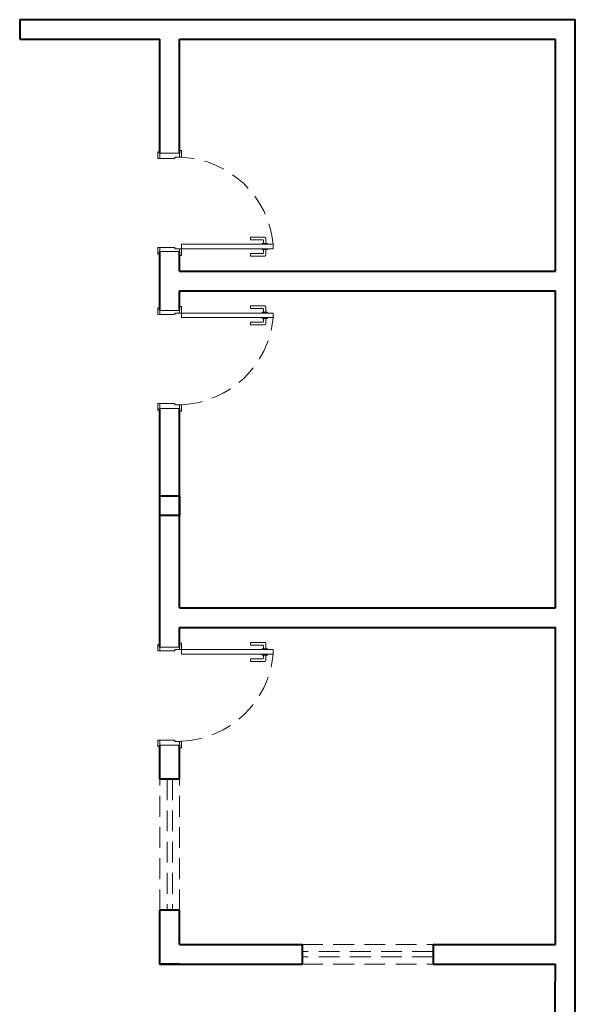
# Model space of a CAD drawing. Header units: millimetres. Extents: x 2637.1 to 2691.1, y 1460.1 to 1556.5.
# Tile 7 of 8: x 2661.1 to 2669.6, y 1538 to 1553. Entities that reach past the tile are written whole.
import ezdxf

# ---------------------------------------------------------------- set-up
doc = ezdxf.new("R2010")
doc.units = ezdxf.units.MM
doc.header["$MEASUREMENT"] = 0
doc.linetypes.add('HIDDEN2', pattern=[0.47625, 0.3175, -0.15875])
doc.layers.add('MB_ALVENARIA', color=7, linetype='Continuous', lineweight=40)
doc.layers.add('MB_ESQUADRIA', color=7, linetype='Continuous', lineweight=5)

msp = doc.modelspace()

# ---------------------------------------------------------------- linework, layer by layer
at = {"layer": 'MB_ALVENARIA'}
for points in [[(2661.096, 1553.041), (2669.576, 1553.041)], [(2661.096, 1553.041), (2661.096, 1552.741)], [(2669.576, 1537.321), (2669.576, 1553.041)], [(2661.096, 1552.741), (2663.236, 1552.741)], [(2663.236, 1551.001), (2663.236, 1552.741)], [(2663.536, 1552.741), (2669.276, 1552.741)], [(2663.536, 1551.001), (2663.536, 1552.741)], [(2669.276, 1549.201), (2669.276, 1552.741)], [(2663.236, 1548.601), (2663.236, 1549.501)], [(2663.536, 1549.201), (2663.536, 1549.501)], [(2663.536, 1549.201), (2669.276, 1549.201)], [(2663.536, 1548.901), (2669.276, 1548.901)], [(2663.536, 1548.601), (2663.536, 1548.901)], [(2669.276, 1544.061), (2669.276, 1548.901)], [(2663.236, 1543.461), (2663.236, 1547.101)], [(2663.536, 1544.061), (2663.536, 1547.101)], [(2663.536, 1544.061), (2669.276, 1544.061)], [(2663.536, 1543.461), (2663.536, 1543.761)], [(2663.536, 1543.761), (2669.276, 1543.761)], [(2669.276, 1538.921), (2669.276, 1543.761)], [(2663.236, 1541.441), (2663.236, 1541.961)], [(2663.536, 1541.441), (2663.536, 1541.961)], [(2663.536, 1541.441), (2663.236, 1541.441)], [(2663.236, 1538.621), (2663.236, 1539.441)], [(2663.536, 1539.441), (2663.236, 1539.441)], [(2663.536, 1538.921), (2663.536, 1539.441)], [(2663.536, 1538.621), (2663.236, 1538.621), (2663.236, 1538.921)], [(2663.536, 1538.921), (2665.406, 1538.921)], [(2665.406, 1538.921), (2665.406, 1538.621)], [(2667.406, 1538.921), (2669.276, 1538.921)], [(2667.406, 1538.921), (2667.406, 1538.621)], [(2663.236, 1538.621), (2665.406, 1538.621)], [(2667.406, 1538.621), (2669.276, 1538.621)], [(2669.016, 1511.924), (2669.276, 1538.621)]]:
    msp.add_lwpolyline(points, dxfattribs=at)
msp.add_lwpolyline([(2663.536, 1545.771), (2663.536, 1545.471), (2663.236, 1545.471), (2663.236, 1545.771)], close=True, dxfattribs=at)
at = {"layer": 'MB_ESQUADRIA'}
for p, q in [((2663.236, 1550.921), (2663.236, 1550.991)), ((2663.236, 1550.921), (2663.236, 1550.991)), ((2663.466, 1550.921), (2663.236, 1550.921)), ((2663.466, 1550.921), (2663.236, 1550.921)), ((2663.466, 1550.941), (2663.466, 1550.921)), ((2663.466, 1550.941), (2663.536, 1550.941)), ((2663.466, 1550.941), (2663.466, 1550.921)), ((2663.466, 1550.941), (2663.536, 1550.941)), ((2663.536, 1550.941), (2663.536, 1550.991)), ((2663.536, 1550.941), (2663.536, 1550.991)), ((2664.621, 1549.721), (2664.621, 1549.681)), ((2664.835, 1549.721), (2664.621, 1549.721)), ((2664.621, 1549.721), (2664.621, 1549.681)), ((2664.835, 1549.721), (2664.621, 1549.721)), ((2664.621, 1549.681), (2664.805, 1549.681)), ((2664.621, 1549.681), (2664.805, 1549.681)), ((2664.815, 1549.671), (2664.815, 1549.624)), ((2664.815, 1549.671), (2664.815, 1549.624)), ((2664.855, 1549.624), (2664.855, 1549.701)), ((2664.855, 1549.624), (2664.855, 1549.701)), ((2663.466, 1549.561), (2663.236, 1549.56)), ((2663.466, 1549.561), (2663.236, 1549.56)), ((2663.466, 1549.561), (2663.236, 1549.56)), ((2663.466, 1549.561), (2663.236, 1549.56)), ((2663.236, 1549.56), (2663.236, 1549.49)), ((2663.236, 1549.56), (2663.236, 1549.49)), ((2663.236, 1549.56), (2663.236, 1549.49)), ((2663.236, 1549.56), (2663.236, 1549.49)), ((2663.466, 1549.541), (2663.466, 1549.561)), ((2663.466, 1549.541), (2663.466, 1549.561)), ((2663.466, 1549.541), (2663.466, 1549.561)), ((2663.466, 1549.541), (2663.466, 1549.561)), ((2663.466, 1549.541), (2663.536, 1549.541)), ((2663.466, 1549.541), (2663.536, 1549.541)), ((2663.466, 1549.541), (2663.536, 1549.541)), ((2663.466, 1549.541), (2663.536, 1549.541)), ((2663.536, 1549.541), (2663.536, 1549.491)), ((2663.536, 1549.541), (2663.536, 1549.491)), ((2663.536, 1549.541), (2663.536, 1549.491)), ((2663.536, 1549.541), (2663.536, 1549.491)), ((2664.795, 1549.624), (2664.795, 1549.611)), ((2664.88, 1549.624), (2664.795, 1549.624)), ((2664.795, 1549.624), (2664.795, 1549.611)), ((2664.88, 1549.624), (2664.795, 1549.624)), ((2664.795, 1549.529), (2664.795, 1549.541)), ((2664.795, 1549.529), (2664.795, 1549.541)), ((2664.88, 1549.529), (2664.795, 1549.529)), ((2664.88, 1549.529), (2664.795, 1549.529)), ((2664.815, 1549.481), (2664.815, 1549.529)), ((2664.815, 1549.481), (2664.815, 1549.529)), ((2664.855, 1549.529), (2664.855, 1549.451)), ((2664.855, 1549.529), (2664.855, 1549.451)), ((2664.88, 1549.611), (2664.88, 1549.624)), ((2664.88, 1549.611), (2664.88, 1549.624)), ((2664.88, 1549.541), (2664.88, 1549.529)), ((2664.88, 1549.541), (2664.88, 1549.529)), ((2664.621, 1549.431), (2664.621, 1549.471)), ((2664.621, 1549.471), (2664.805, 1549.471)), ((2664.621, 1549.431), (2664.621, 1549.471)), ((2664.621, 1549.471), (2664.805, 1549.471)), ((2664.835, 1549.431), (2664.621, 1549.431)), ((2664.835, 1549.431), (2664.621, 1549.431)), ((2663.236, 1548.541), (2663.236, 1548.611)), ((2663.236, 1548.541), (2663.236, 1548.611)), ((2663.236, 1548.541), (2663.236, 1548.611)), ((2663.236, 1548.541), (2663.236, 1548.611)), ((2663.536, 1548.561), (2663.536, 1548.611)), ((2663.536, 1548.561), (2663.536, 1548.611)), ((2663.536, 1548.561), (2663.536, 1548.611)), ((2663.536, 1548.561), (2663.536, 1548.611)), ((2664.621, 1548.67), (2664.621, 1548.63)), ((2664.835, 1548.67), (2664.621, 1548.67)), ((2664.621, 1548.67), (2664.621, 1548.63)), ((2664.835, 1548.67), (2664.621, 1548.67)), ((2664.621, 1548.63), (2664.805, 1548.63)), ((2664.621, 1548.63), (2664.805, 1548.63)), ((2664.815, 1548.62), (2664.815, 1548.572)), ((2664.815, 1548.62), (2664.815, 1548.572)), ((2664.855, 1548.572), (2664.855, 1548.65)), ((2664.855, 1548.572), (2664.855, 1548.65)), ((2663.466, 1548.541), (2663.236, 1548.541)), ((2663.466, 1548.541), (2663.236, 1548.541)), ((2663.466, 1548.541), (2663.236, 1548.541)), ((2663.466, 1548.541), (2663.236, 1548.541)), ((2663.466, 1548.561), (2663.536, 1548.561)), ((2663.466, 1548.561), (2663.466, 1548.541)), ((2663.466, 1548.561), (2663.536, 1548.561)), ((2663.466, 1548.561), (2663.466, 1548.541)), ((2663.466, 1548.561), (2663.536, 1548.561)), ((2663.466, 1548.561), (2663.466, 1548.541)), ((2663.466, 1548.561), (2663.536, 1548.561)), ((2663.466, 1548.561), (2663.466, 1548.541)), ((2664.795, 1548.572), (2664.795, 1548.56)), ((2664.88, 1548.572), (2664.795, 1548.572)), ((2664.795, 1548.572), (2664.795, 1548.56)), ((2664.88, 1548.572), (2664.795, 1548.572)), ((2664.795, 1548.477), (2664.795, 1548.49)), ((2664.795, 1548.477), (2664.795, 1548.49)), ((2664.88, 1548.477), (2664.795, 1548.477)), ((2664.88, 1548.477), (2664.795, 1548.477)), ((2664.815, 1548.43), (2664.815, 1548.477)), ((2664.815, 1548.43), (2664.815, 1548.477)), ((2664.855, 1548.477), (2664.855, 1548.4)), ((2664.855, 1548.477), (2664.855, 1548.4)), ((2664.88, 1548.56), (2664.88, 1548.572)), ((2664.88, 1548.56), (2664.88, 1548.572)), ((2664.88, 1548.49), (2664.88, 1548.477)), ((2664.88, 1548.49), (2664.88, 1548.477)), ((2664.621, 1548.38), (2664.621, 1548.42)), ((2664.621, 1548.42), (2664.805, 1548.42)), ((2664.621, 1548.38), (2664.621, 1548.42)), ((2664.621, 1548.42), (2664.805, 1548.42)), ((2664.835, 1548.38), (2664.621, 1548.38)), ((2664.835, 1548.38), (2664.621, 1548.38)), ((2663.466, 1547.181), (2663.236, 1547.18)), ((2663.466, 1547.181), (2663.236, 1547.18)), ((2663.236, 1547.18), (2663.236, 1547.11)), ((2663.236, 1547.18), (2663.236, 1547.11)), ((2663.466, 1547.161), (2663.466, 1547.181)), ((2663.466, 1547.161), (2663.466, 1547.181)), ((2663.466, 1547.161), (2663.536, 1547.161)), ((2663.466, 1547.161), (2663.536, 1547.161)), ((2663.536, 1547.161), (2663.536, 1547.111)), ((2663.536, 1547.161), (2663.536, 1547.111)), ((2664.621, 1543.53), (2664.621, 1543.49)), ((2664.835, 1543.53), (2664.621, 1543.53)), ((2664.621, 1543.53), (2664.621, 1543.49)), ((2664.835, 1543.53), (2664.621, 1543.53)), ((2664.621, 1543.49), (2664.805, 1543.49)), ((2664.621, 1543.49), (2664.805, 1543.49)), ((2664.855, 1543.432), (2664.855, 1543.51)), ((2664.855, 1543.432), (2664.855, 1543.51)), ((2663.236, 1543.401), (2663.236, 1543.471)), ((2663.236, 1543.401), (2663.236, 1543.471)), ((2663.236, 1543.401), (2663.236, 1543.471)), ((2663.236, 1543.401), (2663.236, 1543.471)), ((2663.466, 1543.401), (2663.236, 1543.401)), ((2663.466, 1543.401), (2663.236, 1543.401)), ((2663.466, 1543.401), (2663.236, 1543.401)), ((2663.466, 1543.401), (2663.236, 1543.401)), ((2663.466, 1543.421), (2663.536, 1543.421)), ((2663.466, 1543.421), (2663.466, 1543.401)), ((2663.466, 1543.421), (2663.536, 1543.421)), ((2663.466, 1543.421), (2663.466, 1543.401)), ((2663.466, 1543.421), (2663.536, 1543.421)), ((2663.466, 1543.421), (2663.466, 1543.401)), ((2663.466, 1543.421), (2663.536, 1543.421)), ((2663.466, 1543.421), (2663.466, 1543.401)), ((2663.536, 1543.421), (2663.536, 1543.471)), ((2663.536, 1543.421), (2663.536, 1543.471)), ((2663.536, 1543.421), (2663.536, 1543.471)), ((2663.536, 1543.421), (2663.536, 1543.471)), ((2664.795, 1543.432), (2664.795, 1543.42)), ((2664.88, 1543.432), (2664.795, 1543.432)), ((2664.795, 1543.432), (2664.795, 1543.42)), ((2664.88, 1543.432), (2664.795, 1543.432)), ((2664.795, 1543.337), (2664.795, 1543.35)), ((2664.795, 1543.337), (2664.795, 1543.35)), ((2664.88, 1543.337), (2664.795, 1543.337)), ((2664.88, 1543.337), (2664.795, 1543.337)), ((2664.815, 1543.48), (2664.815, 1543.432)), ((2664.815, 1543.48), (2664.815, 1543.432)), ((2664.815, 1543.29), (2664.815, 1543.337)), ((2664.815, 1543.29), (2664.815, 1543.337)), ((2664.855, 1543.337), (2664.855, 1543.26)), ((2664.855, 1543.337), (2664.855, 1543.26)), ((2664.88, 1543.42), (2664.88, 1543.432)), ((2664.88, 1543.42), (2664.88, 1543.432)), ((2664.88, 1543.35), (2664.88, 1543.337)), ((2664.88, 1543.35), (2664.88, 1543.337)), ((2664.621, 1543.24), (2664.621, 1543.28)), ((2664.621, 1543.28), (2664.805, 1543.28)), ((2664.621, 1543.24), (2664.621, 1543.28)), ((2664.621, 1543.28), (2664.805, 1543.28)), ((2664.835, 1543.24), (2664.621, 1543.24)), ((2664.835, 1543.24), (2664.621, 1543.24)), ((2663.466, 1542.041), (2663.236, 1542.04)), ((2663.466, 1542.041), (2663.236, 1542.04)), ((2663.236, 1542.04), (2663.236, 1541.97)), ((2663.236, 1542.04), (2663.236, 1541.97)), ((2663.466, 1542.021), (2663.466, 1542.041)), ((2663.466, 1542.021), (2663.466, 1542.041)), ((2663.466, 1542.021), (2663.536, 1542.021)), ((2663.466, 1542.021), (2663.536, 1542.021)), ((2663.536, 1542.021), (2663.536, 1541.971)), ((2663.536, 1542.021), (2663.536, 1541.971))]:
    msp.add_line(p, q, dxfattribs=at)
for points in [[(2663.236, 1550.921), (2663.206, 1550.921), (2663.206, 1551.021), (2663.236, 1551.021), (2663.236, 1550.991)], [(2663.236, 1550.921), (2663.206, 1550.921), (2663.206, 1551.021), (2663.236, 1551.021), (2663.236, 1550.991)], [(2663.536, 1550.991), (2663.536, 1551.041), (2663.566, 1551.041), (2663.566, 1550.941), (2663.536, 1550.941), (2663.536, 1550.941)], [(2663.536, 1550.991), (2663.536, 1551.041), (2663.566, 1551.041), (2663.566, 1550.941), (2663.536, 1550.941), (2663.536, 1550.941)], [(2663.236, 1551.001), (2663.536, 1551.001)], [(2663.236, 1549.56), (2663.206, 1549.56), (2663.206, 1549.46), (2663.236, 1549.46), (2663.236, 1549.49)], [(2663.236, 1549.56), (2663.206, 1549.56), (2663.206, 1549.46), (2663.236, 1549.46), (2663.236, 1549.49)], [(2663.236, 1549.56), (2663.206, 1549.56), (2663.206, 1549.46), (2663.236, 1549.46), (2663.236, 1549.49)], [(2663.236, 1549.56), (2663.206, 1549.56), (2663.206, 1549.46), (2663.236, 1549.46), (2663.236, 1549.49)], [(2663.536, 1549.501), (2663.536, 1549.501), (2663.236, 1549.501)], [(2663.536, 1549.491), (2663.536, 1549.441), (2663.566, 1549.441), (2663.566, 1549.541), (2663.536, 1549.541), (2663.536, 1549.541)], [(2663.536, 1549.491), (2663.536, 1549.441), (2663.566, 1549.441), (2663.566, 1549.541), (2663.536, 1549.541), (2663.536, 1549.541)], [(2663.536, 1549.491), (2663.536, 1549.441), (2663.566, 1549.441), (2663.566, 1549.541), (2663.536, 1549.541), (2663.536, 1549.541)], [(2663.536, 1549.491), (2663.536, 1549.441), (2663.566, 1549.441), (2663.566, 1549.541), (2663.536, 1549.541), (2663.536, 1549.541)], [(2664.966, 1549.611), (2663.566, 1549.611), (2663.566, 1549.541), (2664.966, 1549.541), (2664.966, 1549.611)], [(2663.236, 1548.541), (2663.206, 1548.541), (2663.206, 1548.641), (2663.236, 1548.641), (2663.236, 1548.611)], [(2663.236, 1548.541), (2663.206, 1548.541), (2663.206, 1548.641), (2663.236, 1548.641), (2663.236, 1548.611)], [(2663.236, 1548.541), (2663.206, 1548.541), (2663.206, 1548.641), (2663.236, 1548.641), (2663.236, 1548.611)], [(2663.236, 1548.541), (2663.206, 1548.541), (2663.206, 1548.641), (2663.236, 1548.641), (2663.236, 1548.611)], [(2663.536, 1548.601), (2663.536, 1548.601), (2663.236, 1548.601)], [(2663.536, 1548.611), (2663.536, 1548.661), (2663.566, 1548.661), (2663.566, 1548.561), (2663.536, 1548.561), (2663.536, 1548.561)], [(2663.536, 1548.611), (2663.536, 1548.661), (2663.566, 1548.661), (2663.566, 1548.561), (2663.536, 1548.561), (2663.536, 1548.561)], [(2663.536, 1548.611), (2663.536, 1548.661), (2663.566, 1548.661), (2663.566, 1548.561), (2663.536, 1548.561), (2663.536, 1548.561)], [(2663.536, 1548.611), (2663.536, 1548.661), (2663.566, 1548.661), (2663.566, 1548.561), (2663.536, 1548.561), (2663.536, 1548.561)], [(2664.966, 1548.491), (2663.566, 1548.491), (2663.566, 1548.561), (2664.966, 1548.561), (2664.966, 1548.491)], [(2663.236, 1547.18), (2663.206, 1547.18), (2663.206, 1547.08), (2663.236, 1547.08), (2663.236, 1547.11)], [(2663.236, 1547.18), (2663.206, 1547.18), (2663.206, 1547.08), (2663.236, 1547.08), (2663.236, 1547.11)], [(2663.236, 1547.101), (2663.536, 1547.101)], [(2663.536, 1547.111), (2663.536, 1547.061), (2663.566, 1547.061), (2663.566, 1547.161), (2663.536, 1547.161), (2663.536, 1547.161)], [(2663.536, 1547.111), (2663.536, 1547.061), (2663.566, 1547.061), (2663.566, 1547.161), (2663.536, 1547.161), (2663.536, 1547.161)], [(2663.236, 1543.401), (2663.206, 1543.401), (2663.206, 1543.501), (2663.236, 1543.501), (2663.236, 1543.471)], [(2663.236, 1543.401), (2663.206, 1543.401), (2663.206, 1543.501), (2663.236, 1543.501), (2663.236, 1543.471)], [(2663.236, 1543.401), (2663.206, 1543.401), (2663.206, 1543.501), (2663.236, 1543.501), (2663.236, 1543.471)], [(2663.236, 1543.401), (2663.206, 1543.401), (2663.206, 1543.501), (2663.236, 1543.501), (2663.236, 1543.471)], [(2663.536, 1543.471), (2663.536, 1543.521), (2663.566, 1543.521), (2663.566, 1543.421), (2663.536, 1543.421), (2663.536, 1543.421)], [(2663.536, 1543.471), (2663.536, 1543.521), (2663.566, 1543.521), (2663.566, 1543.421), (2663.536, 1543.421), (2663.536, 1543.421)], [(2663.536, 1543.471), (2663.536, 1543.521), (2663.566, 1543.521), (2663.566, 1543.421), (2663.536, 1543.421), (2663.536, 1543.421)], [(2663.536, 1543.471), (2663.536, 1543.521), (2663.566, 1543.521), (2663.566, 1543.421), (2663.536, 1543.421), (2663.536, 1543.421)], [(2663.536, 1543.461), (2663.536, 1543.461), (2663.236, 1543.461)], [(2664.966, 1543.351), (2663.566, 1543.351), (2663.566, 1543.421), (2664.966, 1543.421), (2664.966, 1543.351)], [(2663.236, 1542.04), (2663.206, 1542.04), (2663.206, 1541.94), (2663.236, 1541.94), (2663.236, 1541.97)], [(2663.236, 1542.04), (2663.206, 1542.04), (2663.206, 1541.94), (2663.236, 1541.94), (2663.236, 1541.97)], [(2663.536, 1541.971), (2663.536, 1541.921), (2663.566, 1541.921), (2663.566, 1542.021), (2663.536, 1542.021), (2663.536, 1542.021)], [(2663.536, 1541.971), (2663.536, 1541.921), (2663.566, 1541.921), (2663.566, 1542.021), (2663.536, 1542.021), (2663.536, 1542.021)], [(2663.236, 1541.961), (2663.536, 1541.961)]]:
    msp.add_lwpolyline(points, dxfattribs=at)
at = {"layer": 'MB_ESQUADRIA', "linetype": 'HIDDEN2'}
for points in [[(2663.236, 1539.441), (2663.236, 1541.441)], [(2663.346, 1541.441), (2663.346, 1539.441)], [(2663.426, 1541.441), (2663.426, 1539.441)], [(2663.536, 1539.441), (2663.536, 1541.441)], [(2665.406, 1538.921), (2667.406, 1538.921)], [(2667.406, 1538.811), (2665.406, 1538.811)], [(2667.406, 1538.731), (2665.406, 1538.731)], [(2665.406, 1538.621), (2667.406, 1538.621)]]:
    msp.add_lwpolyline(points, dxfattribs=at)
for centre, start, end in [((2663.503, 1549.472), 5.4262, 87.5491), ((2663.503, 1549.472), 5.4262, 87.5491), ((2663.503, 1548.629), 272.4509, 354.5738), ((2663.503, 1548.629), 272.4509, 354.5738), ((2663.503, 1543.489), 272.4509, 354.5738), ((2663.503, 1543.489), 272.4509, 354.5738)]:
    msp.add_arc(centre, 1.469, start, end, dxfattribs=at)
at = {"layer": 'MB_ESQUADRIA'}
for centre, radius, start, end in [((2664.805, 1549.671), 0.01, 0.0289, 90.0289), ((2664.805, 1549.671), 0.01, 0.0289, 90.0289), ((2664.835, 1549.701), 0.02, 0.0289, 90.0289), ((2664.835, 1549.701), 0.02, 0.0289, 90.0289), ((2664.805, 1549.481), 0.01, 270.0289, 0.0289), ((2664.805, 1549.481), 0.01, 270.0289, 0.0289), ((2664.835, 1549.451), 0.02, 270.0289, 0.0289), ((2664.835, 1549.451), 0.02, 270.0289, 0.0289), ((2664.805, 1548.62), 0.01, 359.9711, 89.9711), ((2664.805, 1548.62), 0.01, 359.9711, 89.9711), ((2664.835, 1548.65), 0.02, 359.9711, 89.9711), ((2664.835, 1548.65), 0.02, 359.9711, 89.9711), ((2664.805, 1548.43), 0.01, 269.9711, 359.9711), ((2664.805, 1548.43), 0.01, 269.9711, 359.9711), ((2664.835, 1548.4), 0.02, 269.9711, 359.9711), ((2664.835, 1548.4), 0.02, 269.9711, 359.9711), ((2664.805, 1543.48), 0.01, 359.9711, 89.9711), ((2664.805, 1543.48), 0.01, 359.9711, 89.9711), ((2664.835, 1543.51), 0.02, 359.9711, 89.9711), ((2664.835, 1543.51), 0.02, 359.9711, 89.9711), ((2664.805, 1543.29), 0.01, 269.9711, 359.9711), ((2664.805, 1543.29), 0.01, 269.9711, 359.9711), ((2664.835, 1543.26), 0.02, 269.9711, 359.9711), ((2664.835, 1543.26), 0.02, 269.9711, 359.9711)]:
    msp.add_arc(centre, radius, start, end, dxfattribs=at)

doc.saveas('drawing.dxf')
